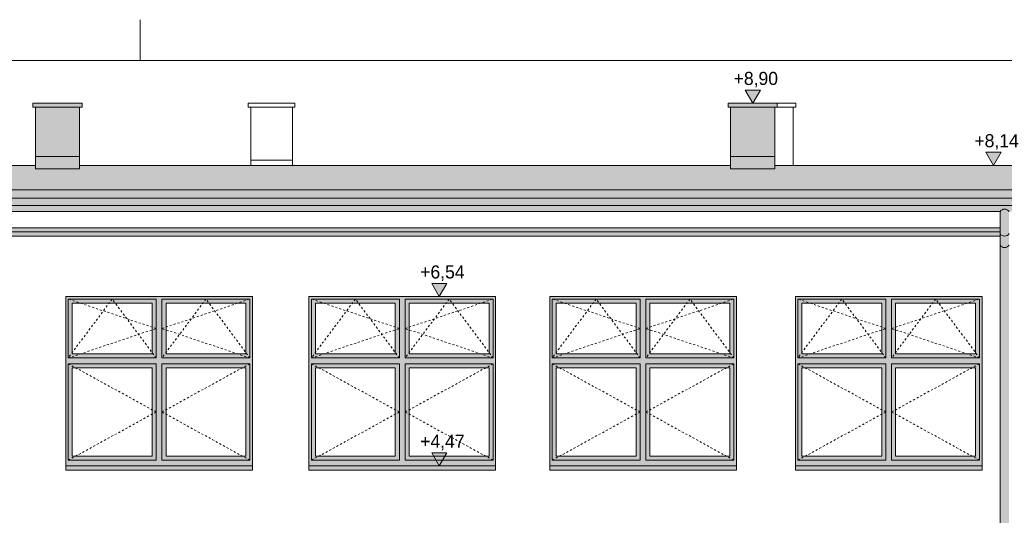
# Model space of a CAD drawing. Extents: x -366324 to -207045, y 68808 to 138616.
# Tile 164 of 170: x -228199 to -216175, y 130800 to 136858. Entities that reach past the tile are written whole.
import ezdxf

# ---------------------------------------------------------------- set-up
doc = ezdxf.new("R2010")
doc.units = 0
doc.header["$MEASUREMENT"] = 0
doc.linetypes.add('Hidden Line', pattern=[50, 25, -25])
for name, color, linetype, lineweight, true_color in [('ARCH dach_Nr_Pióra__22', 7, 'Continuous', 9, 0x7f7f7f), ('Arch kolorystyka_Nr_Pióra__2', 7, 'Continuous', 13, 0x7f7f7f), ('Arch kolorystyka_Nr_Pióra__61', 7, 'Continuous', 20, 0x4d4d4d), ('Arch kolorystyka_Nr_Pióra__81', 7, 'Continuous', 9, 0x5d5d5d), ('Arch rynny_Nr_Pióra__81', 7, 'Continuous', 9, 0x5d5d5d), ('Arch wykończenie_Nr_Pióra__22', 7, 'Continuous', 9, 0x7f7f7f), ('Arch ściany zewnętrzne_Nr_Pióra__22', 7, 'Continuous', 9, 0x7f7f7f)]:
    doc.layers.add(name, color=color, linetype=linetype, lineweight=lineweight, true_color=true_color)
for name, color, linetype, lineweight in [('Arch kolorystyka_Nr_Pióra__41', 7, 'Continuous', 15), ('Arch okna_Nr_Pióra__21', 7, 'Continuous', 9), ('Arch rynny_Nr_Pióra__21', 7, 'Continuous', 9), ('ARCH TABELA_Nr_Pióra__21', 7, 'Continuous', 9), ('Arch wykończenie_Nr_Pióra__21', 7, 'Continuous', 9), ('Arch wymiary_Nr_Pióra__21', 7, 'Continuous', 9), ('Arch ściany zewnętrzne_Nr_Pióra__21', 7, 'Continuous', 9), ('INWENT DACH_Nr_Pióra__21', 7, 'Continuous', 9)]:
    doc.layers.add(name, color=color, linetype=linetype, lineweight=lineweight)
doc.layers.add('Arch wymiary', color=7, linetype='Continuous')
doc.styles.add('GENERATED_STYLE_1', font='txt')

# ---------------------------------------------------------------- blocks, each defined once
blk = doc.blocks.new('Wymiary_246', base_point=(-219247, 135838))
at = {"layer": 'Arch wymiary_Nr_Pióra__21', "linetype": 'Continuous'}
blk.add_hatch(color=256, dxfattribs=at).paths.add_polyline_path([(-219247, 135838), (-219340, 135998), (-219154, 135998)], flags=0)
for p, q in [((-219247, 135838), (-219340, 135998)), ((-219340, 135998), (-219154, 135998)), ((-219154, 135998), (-219247, 135838)), ((-219247, 135838), (-219367, 135838)), ((-219247, 135838), (-219127, 135838))]:
    blk.add_line(p, q, dxfattribs=at)
at = {"layer": 'Arch wymiary_Nr_Pióra__21', "insert": (-219480, 136030), "char_height": 160, "attachment_point": 7, "style": 'GENERATED_STYLE_1'}
blk.add_mtext('{+8,90}', dxfattribs=at)
blk = doc.blocks.new('Wymiary_249', base_point=(-223075, 131403))
at = {"layer": 'Arch wymiary_Nr_Pióra__21', "linetype": 'Continuous'}
blk.add_hatch(color=256, dxfattribs=at).paths.add_polyline_path([(-223075, 131403), (-223167, 131563), (-222982, 131563)], flags=0)
for p, q in [((-223075, 131403), (-223167, 131563)), ((-223167, 131563), (-222982, 131563)), ((-222982, 131563), (-223075, 131403)), ((-223075, 131403), (-223195, 131403)), ((-223075, 131403), (-222955, 131403))]:
    blk.add_line(p, q, dxfattribs=at)
at = {"layer": 'Arch wymiary_Nr_Pióra__21', "insert": (-223308, 131595), "char_height": 160, "attachment_point": 7, "style": 'GENERATED_STYLE_1'}
blk.add_mtext('{+4,47}', dxfattribs=at)
blk = doc.blocks.new('Wymiary_250', base_point=(-223075, 133473))
at = {"layer": 'Arch wymiary_Nr_Pióra__21', "linetype": 'Continuous'}
blk.add_hatch(color=256, dxfattribs=at).paths.add_polyline_path([(-223075, 133473), (-223167, 133633), (-222982, 133633)], flags=0)
for p, q in [((-223075, 133473), (-223167, 133633)), ((-223167, 133633), (-222982, 133633)), ((-222982, 133633), (-223075, 133473)), ((-223075, 133473), (-223195, 133473)), ((-223075, 133473), (-222955, 133473))]:
    blk.add_line(p, q, dxfattribs=at)
at = {"layer": 'Arch wymiary_Nr_Pióra__21', "insert": (-223308, 133665), "char_height": 160, "attachment_point": 7, "style": 'GENERATED_STYLE_1'}
blk.add_mtext('{+6,54}', dxfattribs=at)
blk = doc.blocks.new('Wymiary_268', base_point=(-216307, 135077))
at = {"layer": 'Arch wymiary_Nr_Pióra__21', "linetype": 'Continuous'}
blk.add_hatch(color=256, dxfattribs=at).paths.add_polyline_path([(-216307, 135077), (-216400, 135237), (-216214, 135237)], flags=0)
for p, q in [((-216307, 135077), (-216400, 135237)), ((-216400, 135237), (-216214, 135237)), ((-216214, 135237), (-216307, 135077)), ((-216307, 135077), (-216427, 135077)), ((-216307, 135077), (-216187, 135077))]:
    blk.add_line(p, q, dxfattribs=at)
at = {"layer": 'Arch wymiary_Nr_Pióra__21', "insert": (-216540, 135269), "char_height": 160, "attachment_point": 7, "style": 'GENERATED_STYLE_1'}
blk.add_mtext('{+8,14}', dxfattribs=at)

msp = doc.modelspace()

# ---------------------------------------------------------------- hatches: boundary and pattern name
at = {"layer": 'Arch kolorystyka_Nr_Pióra__2', "linetype": 'Continuous'}
h = msp.add_hatch(color=256, dxfattribs=at)
h.paths.add_polyline_path([(-227636.9, 131403.4), (-225356.9, 131403.4), (-225356.9, 133473.4), (-227636.9, 133473.4)], flags=0)
h.paths.add_polyline_path([(-227556.9, 131523.4), (-226581.9, 131523.4), (-226581.9, 132603.4), (-227556.9, 132603.4)], flags=0)
h.paths.add_polyline_path([(-227556.9, 132773.4), (-226581.9, 132773.4), (-226581.9, 133393.4), (-227556.9, 133393.4)], flags=0)
h.paths.add_polyline_path([(-226411.9, 132773.4), (-225436.9, 132773.4), (-225436.9, 133393.4), (-226411.9, 133393.4)], flags=0)
h.paths.add_polyline_path([(-226411.9, 131523.4), (-225436.9, 131523.4), (-225436.9, 132603.4), (-226411.9, 132603.4)], flags=0)
h = msp.add_hatch(color=256, dxfattribs=at)
h.paths.add_polyline_path([(-224666.9, 131403.4), (-222386.9, 131403.4), (-222386.9, 133473.4), (-224666.9, 133473.4)], flags=0)
h.paths.add_polyline_path([(-224586.9, 131523.4), (-223611.9, 131523.4), (-223611.9, 132603.4), (-224586.9, 132603.4)], flags=0)
h.paths.add_polyline_path([(-224586.9, 132773.4), (-223611.9, 132773.4), (-223611.9, 133393.4), (-224586.9, 133393.4)], flags=0)
h.paths.add_polyline_path([(-223441.9, 132773.4), (-222466.9, 132773.4), (-222466.9, 133393.4), (-223441.9, 133393.4)], flags=0)
h.paths.add_polyline_path([(-223441.9, 131523.4), (-222466.9, 131523.4), (-222466.9, 132603.4), (-223441.9, 132603.4)], flags=0)
h = msp.add_hatch(color=256, dxfattribs=at)
h.paths.add_polyline_path([(-221726.9, 131403.4), (-219446.9, 131403.4), (-219446.9, 133473.4), (-221726.9, 133473.4)], flags=0)
h.paths.add_polyline_path([(-221646.9, 131523.4), (-220671.9, 131523.4), (-220671.9, 132603.4), (-221646.9, 132603.4)], flags=0)
h.paths.add_polyline_path([(-221646.9, 132773.4), (-220671.9, 132773.4), (-220671.9, 133393.4), (-221646.9, 133393.4)], flags=0)
h.paths.add_polyline_path([(-220501.9, 132773.4), (-219526.9, 132773.4), (-219526.9, 133393.4), (-220501.9, 133393.4)], flags=0)
h.paths.add_polyline_path([(-220501.9, 131523.4), (-219526.9, 131523.4), (-219526.9, 132603.4), (-220501.9, 132603.4)], flags=0)
h = msp.add_hatch(color=256, dxfattribs=at)
h.paths.add_polyline_path([(-218726.9, 131403.4), (-216446.9, 131403.4), (-216446.9, 133473.4), (-218726.9, 133473.4)], flags=0)
h.paths.add_polyline_path([(-218646.9, 131523.4), (-217671.9, 131523.4), (-217671.9, 132603.4), (-218646.9, 132603.4)], flags=0)
h.paths.add_polyline_path([(-218646.9, 132773.4), (-217671.9, 132773.4), (-217671.9, 133393.4), (-218646.9, 133393.4)], flags=0)
h.paths.add_polyline_path([(-217501.9, 132773.4), (-216526.9, 132773.4), (-216526.9, 133393.4), (-217501.9, 133393.4)], flags=0)
h.paths.add_polyline_path([(-217501.9, 131523.4), (-216526.9, 131523.4), (-216526.9, 132603.4), (-217501.9, 132603.4)], flags=0)
at = {"layer": 'Arch kolorystyka_Nr_Pióra__41', "linetype": 'Continuous'}
for points in [[(-228036.9, 135788.4), (-227436.9, 135788.4), (-227436.9, 135838.4), (-228036.9, 135838.4)], [(-218946.9, 135838.4), (-219546.9, 135838.4), (-219546.9, 135788.4), (-218946.9, 135788.4)], [(-227466.9, 135187.2), (-228006.9, 135187.2), (-228006.9, 135037.2), (-227466.9, 135037.2)], [(-218976.9, 135037.2), (-218976.9, 135187.2), (-219516.9, 135187.2), (-219516.9, 135037.2)], [(-236566.9, 134675.4), (-236566.9, 134588.6), (-210206.9, 134588.6), (-210206.9, 134675.4)], [(-236566.9, 134513.6), (-233996.9, 134513.6, -0.5454545), (-233886.9, 134513.6), (-216226.9, 134513.6, -0.5454545), (-216116.9, 134513.6), (-210206.9, 134513.6), (-210206.9, 134588.6), (-236566.9, 134588.6)], [(-216226.9, 134242.8, 0.5454545), (-216116.9, 134242.8), (-216116.9, 134513.6, 0.5454545), (-216226.9, 134513.6)], [(-233886.9, 134263.4), (-216226.9, 134263.4), (-216226.9, 134313.4), (-233886.9, 134313.4)], [(-216226.9, 134263.4), (-233886.9, 134263.4), (-233886.9, 134213.4), (-216226.9, 134213.4)], [(-216116.9, 134242.8, -0.5454545), (-216226.9, 134242.8), (-216226.9, 134102.8, 0.5454545), (-216116.9, 134102.8)], [(-216116.9, 126918.4), (-216116.9, 134102.8, -0.5454545), (-216226.9, 134102.8), (-216226.9, 126918.4)], [(-225356.9, 131403.4), (-227636.9, 131403.4), (-227636.9, 131353.4), (-225356.9, 131353.4)], [(-222386.9, 131353.4), (-222386.9, 131403.4), (-224666.9, 131403.4), (-224666.9, 131353.4)], [(-219446.9, 131403.4), (-221726.9, 131403.4), (-221726.9, 131353.4), (-219446.9, 131353.4)], [(-216446.9, 131403.4), (-218726.9, 131403.4), (-218726.9, 131353.4), (-216446.9, 131353.4)]]:
    msp.add_hatch(color=256, dxfattribs=at).paths.add_polyline_path(points, flags=0)
at = {"layer": 'Arch kolorystyka_Nr_Pióra__61', "linetype": 'Continuous'}
for points in [[(-232321.9, 134779.6), (-210206.9, 134779.6), (-210206.9, 135077.2), (-213096.9, 135077.2), (-213096.9, 134997.2), (-213636.9, 134997.2), (-213636.9, 135077.2), (-218976.9, 135077.2), (-218976.9, 135037.2), (-219516.9, 135037.2), (-219516.9, 135077.2), (-227466.9, 135077.2), (-227466.9, 135037.2), (-228006.9, 135037.2), (-228006.9, 135077.2), (-230376.9, 135077.2), (-230376.9, 135037.2), (-230916.9, 135037.2), (-230916.9, 135077.2), (-232321.9, 135077.2)], [(-232821.9, 134779.6), (-236566.9, 134779.6), (-236566.9, 134675.4), (-210206.9, 134675.4), (-210206.9, 134779.6), (-232321.9, 134779.6), (-232321.9, 134729.6), (-232821.9, 134729.6)]]:
    msp.add_hatch(color=256, dxfattribs=at).paths.add_polyline_path(points, flags=0)
at = {"layer": 'Arch kolorystyka_Nr_Pióra__81', "linetype": 'Continuous'}
for points in [[(-227466.9, 135788.4), (-228006.9, 135788.4), (-228006.9, 135187.2), (-227466.9, 135187.2)], [(-218976.9, 135788.4), (-219516.9, 135788.4), (-219516.9, 135187.2), (-218976.9, 135187.2)]]:
    msp.add_hatch(color=256, dxfattribs=at).paths.add_polyline_path(points, flags=0)

# ---------------------------------------------------------------- linework, layer by layer
at = {"layer": 'ARCH dach_Nr_Pióra__22', "linetype": 'Continuous'}
msp.add_line((-210206.9, 134779.6), (-232321.9, 134779.6), dxfattribs=at)
at = {"layer": 'Arch okna_Nr_Pióra__21', "linetype": 'Continuous'}
for p, q in [((-227606.9, 133443.4), (-226531.9, 133443.4)), ((-227606.9, 133443.4), (-227606.9, 132723.4)), ((-227556.9, 133393.4), (-226581.9, 133393.4)), ((-227556.9, 133393.4), (-227556.9, 132773.4)), ((-226581.9, 133393.4), (-226581.9, 132773.4)), ((-226531.9, 133443.4), (-226531.9, 132723.4)), ((-226461.9, 133443.4), (-226461.9, 132723.4)), ((-226461.9, 133443.4), (-225386.9, 133443.4)), ((-226411.9, 133393.4), (-225436.9, 133393.4)), ((-226411.9, 133393.4), (-226411.9, 132773.4)), ((-225436.9, 133393.4), (-225436.9, 132773.4)), ((-225386.9, 133443.4), (-225386.9, 132723.4)), ((-224636.9, 133443.4), (-223561.9, 133443.4)), ((-224636.9, 133443.4), (-224636.9, 132723.4)), ((-224586.9, 133393.4), (-223611.9, 133393.4)), ((-224586.9, 133393.4), (-224586.9, 132773.4)), ((-223611.9, 133393.4), (-223611.9, 132773.4)), ((-223561.9, 133443.4), (-223561.9, 132723.4)), ((-223491.9, 133443.4), (-223491.9, 132723.4)), ((-223491.9, 133443.4), (-222416.9, 133443.4)), ((-223441.9, 133393.4), (-222466.9, 133393.4)), ((-223441.9, 133393.4), (-223441.9, 132773.4)), ((-222466.9, 133393.4), (-222466.9, 132773.4)), ((-222416.9, 133443.4), (-222416.9, 132723.4)), ((-221696.9, 133443.4), (-220621.9, 133443.4)), ((-221696.9, 133443.4), (-221696.9, 132723.4)), ((-221646.9, 133393.4), (-220671.9, 133393.4)), ((-221646.9, 133393.4), (-221646.9, 132773.4)), ((-220671.9, 133393.4), (-220671.9, 132773.4)), ((-220621.9, 133443.4), (-220621.9, 132723.4)), ((-220551.9, 133443.4), (-220551.9, 132723.4)), ((-220551.9, 133443.4), (-219476.9, 133443.4)), ((-220501.9, 133393.4), (-219526.9, 133393.4)), ((-220501.9, 133393.4), (-220501.9, 132773.4)), ((-219526.9, 133393.4), (-219526.9, 132773.4)), ((-219476.9, 133443.4), (-219476.9, 132723.4)), ((-218696.9, 133443.4), (-217621.9, 133443.4)), ((-218696.9, 133443.4), (-218696.9, 132723.4)), ((-218646.9, 133393.4), (-217671.9, 133393.4)), ((-218646.9, 133393.4), (-218646.9, 132773.4)), ((-217671.9, 133393.4), (-217671.9, 132773.4)), ((-217621.9, 133443.4), (-217621.9, 132723.4)), ((-217551.9, 133443.4), (-217551.9, 132723.4)), ((-217551.9, 133443.4), (-216476.9, 133443.4)), ((-217501.9, 133393.4), (-216526.9, 133393.4)), ((-217501.9, 133393.4), (-217501.9, 132773.4)), ((-216526.9, 133393.4), (-216526.9, 132773.4)), ((-216476.9, 133443.4), (-216476.9, 132723.4)), ((-227556.9, 132773.4), (-226581.9, 132773.4)), ((-226411.9, 132773.4), (-225436.9, 132773.4)), ((-224586.9, 132773.4), (-223611.9, 132773.4)), ((-223441.9, 132773.4), (-222466.9, 132773.4)), ((-221646.9, 132773.4), (-220671.9, 132773.4)), ((-220501.9, 132773.4), (-219526.9, 132773.4)), ((-218646.9, 132773.4), (-217671.9, 132773.4)), ((-217501.9, 132773.4), (-216526.9, 132773.4)), ((-227606.9, 132723.4), (-226531.9, 132723.4)), ((-227606.9, 132653.4), (-226531.9, 132653.4)), ((-227606.9, 132653.4), (-227606.9, 131473.4)), ((-226531.9, 132653.4), (-226531.9, 131473.4)), ((-226461.9, 132723.4), (-225386.9, 132723.4)), ((-226461.9, 132653.4), (-226461.9, 131473.4)), ((-226461.9, 132653.4), (-225386.9, 132653.4)), ((-225386.9, 132653.4), (-225386.9, 131473.4)), ((-224636.9, 132723.4), (-223561.9, 132723.4)), ((-224636.9, 132653.4), (-223561.9, 132653.4)), ((-224636.9, 132653.4), (-224636.9, 131473.4)), ((-223561.9, 132653.4), (-223561.9, 131473.4)), ((-223491.9, 132723.4), (-222416.9, 132723.4)), ((-223491.9, 132653.4), (-223491.9, 131473.4)), ((-223491.9, 132653.4), (-222416.9, 132653.4)), ((-222416.9, 132653.4), (-222416.9, 131473.4)), ((-221696.9, 132723.4), (-220621.9, 132723.4)), ((-221696.9, 132653.4), (-220621.9, 132653.4)), ((-221696.9, 132653.4), (-221696.9, 131473.4)), ((-220621.9, 132653.4), (-220621.9, 131473.4)), ((-220551.9, 132723.4), (-219476.9, 132723.4)), ((-220551.9, 132653.4), (-220551.9, 131473.4)), ((-220551.9, 132653.4), (-219476.9, 132653.4)), ((-219476.9, 132653.4), (-219476.9, 131473.4)), ((-218696.9, 132723.4), (-217621.9, 132723.4)), ((-218696.9, 132653.4), (-217621.9, 132653.4)), ((-218696.9, 132653.4), (-218696.9, 131473.4)), ((-217621.9, 132653.4), (-217621.9, 131473.4)), ((-217551.9, 132723.4), (-216476.9, 132723.4)), ((-217551.9, 132653.4), (-217551.9, 131473.4)), ((-217551.9, 132653.4), (-216476.9, 132653.4)), ((-216476.9, 132653.4), (-216476.9, 131473.4)), ((-227556.9, 132603.4), (-226581.9, 132603.4)), ((-227556.9, 132603.4), (-227556.9, 131523.4)), ((-226581.9, 132603.4), (-226581.9, 131523.4)), ((-226411.9, 132603.4), (-225436.9, 132603.4)), ((-226411.9, 132603.4), (-226411.9, 131523.4)), ((-225436.9, 132603.4), (-225436.9, 131523.4)), ((-224586.9, 132603.4), (-223611.9, 132603.4)), ((-224586.9, 132603.4), (-224586.9, 131523.4)), ((-223611.9, 132603.4), (-223611.9, 131523.4)), ((-223441.9, 132603.4), (-222466.9, 132603.4)), ((-223441.9, 132603.4), (-223441.9, 131523.4)), ((-222466.9, 132603.4), (-222466.9, 131523.4)), ((-221646.9, 132603.4), (-220671.9, 132603.4)), ((-221646.9, 132603.4), (-221646.9, 131523.4)), ((-220671.9, 132603.4), (-220671.9, 131523.4)), ((-220501.9, 132603.4), (-219526.9, 132603.4)), ((-220501.9, 132603.4), (-220501.9, 131523.4)), ((-219526.9, 132603.4), (-219526.9, 131523.4)), ((-218646.9, 132603.4), (-217671.9, 132603.4)), ((-218646.9, 132603.4), (-218646.9, 131523.4)), ((-217671.9, 132603.4), (-217671.9, 131523.4)), ((-217501.9, 132603.4), (-216526.9, 132603.4)), ((-217501.9, 132603.4), (-217501.9, 131523.4)), ((-216526.9, 132603.4), (-216526.9, 131523.4)), ((-227606.9, 131473.4), (-226531.9, 131473.4)), ((-227556.9, 131523.4), (-226581.9, 131523.4)), ((-226461.9, 131473.4), (-225386.9, 131473.4)), ((-226411.9, 131523.4), (-225436.9, 131523.4)), ((-224636.9, 131473.4), (-223561.9, 131473.4)), ((-224586.9, 131523.4), (-223611.9, 131523.4)), ((-223491.9, 131473.4), (-222416.9, 131473.4)), ((-223441.9, 131523.4), (-222466.9, 131523.4)), ((-221696.9, 131473.4), (-220621.9, 131473.4)), ((-221646.9, 131523.4), (-220671.9, 131523.4)), ((-220551.9, 131473.4), (-219476.9, 131473.4)), ((-220501.9, 131523.4), (-219526.9, 131523.4)), ((-218696.9, 131473.4), (-217621.9, 131473.4)), ((-218646.9, 131523.4), (-217671.9, 131523.4)), ((-217551.9, 131473.4), (-216476.9, 131473.4)), ((-217501.9, 131523.4), (-216526.9, 131523.4))]:
    msp.add_line(p, q, dxfattribs=at)
at = {"layer": 'Arch okna_Nr_Pióra__21', "linetype": 'Hidden Line'}
for p, q in [((-227069.4, 133443.4), (-227606.9, 132723.4)), ((-226531.9, 133083.4), (-227606.9, 133443.4)), ((-226531.9, 132723.4), (-227069.4, 133443.4)), ((-225924.4, 133443.4), (-226461.9, 132723.4)), ((-226461.9, 133083.4), (-225386.9, 133443.4)), ((-225386.9, 132723.4), (-225924.4, 133443.4)), ((-224099.4, 133443.4), (-224636.9, 132723.4)), ((-223561.9, 133083.4), (-224636.9, 133443.4)), ((-223561.9, 132723.4), (-224099.4, 133443.4)), ((-222954.4, 133443.4), (-223491.9, 132723.4)), ((-223491.9, 133083.4), (-222416.9, 133443.4)), ((-222416.9, 132723.4), (-222954.4, 133443.4)), ((-221159.4, 133443.4), (-221696.9, 132723.4)), ((-220621.9, 133083.4), (-221696.9, 133443.4)), ((-220621.9, 132723.4), (-221159.4, 133443.4)), ((-220014.4, 133443.4), (-220551.9, 132723.4)), ((-220551.9, 133083.4), (-219476.9, 133443.4)), ((-219476.9, 132723.4), (-220014.4, 133443.4)), ((-218159.4, 133443.4), (-218696.9, 132723.4)), ((-217621.9, 133083.4), (-218696.9, 133443.4)), ((-217621.9, 132723.4), (-218159.4, 133443.4)), ((-217014.4, 133443.4), (-217551.9, 132723.4)), ((-217551.9, 133083.4), (-216476.9, 133443.4)), ((-216476.9, 132723.4), (-217014.4, 133443.4)), ((-227606.9, 132723.4), (-226531.9, 133083.4)), ((-225386.9, 132723.4), (-226461.9, 133083.4)), ((-224636.9, 132723.4), (-223561.9, 133083.4)), ((-222416.9, 132723.4), (-223491.9, 133083.4)), ((-221696.9, 132723.4), (-220621.9, 133083.4)), ((-219476.9, 132723.4), (-220551.9, 133083.4)), ((-218696.9, 132723.4), (-217621.9, 133083.4)), ((-216476.9, 132723.4), (-217551.9, 133083.4)), ((-226531.9, 132063.4), (-227606.9, 132653.4)), ((-226461.9, 132063.4), (-225386.9, 132653.4)), ((-223561.9, 132063.4), (-224636.9, 132653.4)), ((-223491.9, 132063.4), (-222416.9, 132653.4)), ((-220621.9, 132063.4), (-221696.9, 132653.4)), ((-220551.9, 132063.4), (-219476.9, 132653.4)), ((-217621.9, 132063.4), (-218696.9, 132653.4)), ((-217551.9, 132063.4), (-216476.9, 132653.4)), ((-227606.9, 131473.4), (-226531.9, 132063.4)), ((-225386.9, 131473.4), (-226461.9, 132063.4)), ((-224636.9, 131473.4), (-223561.9, 132063.4)), ((-222416.9, 131473.4), (-223491.9, 132063.4)), ((-221696.9, 131473.4), (-220621.9, 132063.4)), ((-219476.9, 131473.4), (-220551.9, 132063.4)), ((-218696.9, 131473.4), (-217621.9, 132063.4)), ((-216476.9, 131473.4), (-217551.9, 132063.4))]:
    msp.add_line(p, q, dxfattribs=at)
at = {"layer": 'Arch rynny_Nr_Pióra__21', "linetype": 'Continuous'}
for p, q in [((-216226.9, 134513.6), (-233886.9, 134513.6)), ((-216226.9, 134513.6), (-216226.9, 134313.4)), ((-216226.9, 134213.4), (-216226.9, 126918.4))]:
    msp.add_line(p, q, dxfattribs=at)
at = {"layer": 'Arch rynny_Nr_Pióra__81', "linetype": 'Continuous'}
for p, q in [((-210206.9, 134588.6), (-236566.9, 134588.6)), ((-216226.9, 134313.4), (-216226.9, 134213.4)), ((-216226.9, 134263.4), (-233886.9, 134263.4))]:
    msp.add_line(p, q, dxfattribs=at)
for centre, start, end in [((-216171.9, 134478.2), 32.77908, 147.22092), ((-216171.9, 134278.2), 212.77908, 327.22092), ((-216171.9, 134138.2), 212.77908, 327.22092)]:
    msp.add_arc(centre, 65.4, start, end, dxfattribs=at)
at = {"layer": 'ARCH TABELA_Nr_Pióra__21', "linetype": 'Continuous'}
for p, q in [((-226726.9, 136358.4), (-226726.9, 136858.4)), ((-226726.9, 136358.4), (-226726.9, 136858.4)), ((-249976.9, 136358.4), (-209226.9, 136358.4))]:
    msp.add_line(p, q, dxfattribs=at)
at = {"layer": 'Arch wykończenie_Nr_Pióra__21', "linetype": 'Continuous'}
for p, q in [((-228036.9, 135838.4), (-228036.9, 135788.4)), ((-228036.9, 135838.4), (-227436.9, 135838.4)), ((-228036.9, 135788.4), (-227436.9, 135788.4)), ((-227436.9, 135838.4), (-227436.9, 135788.4)), ((-219546.9, 135838.4), (-219546.9, 135788.4)), ((-219546.9, 135838.4), (-218946.9, 135838.4)), ((-219546.9, 135788.4), (-218946.9, 135788.4)), ((-218946.9, 135838.4), (-218946.9, 135788.4)), ((-228006.9, 135187.2), (-227466.9, 135187.2)), ((-219516.9, 135187.2), (-218976.9, 135187.2)), ((-228006.9, 135037.2), (-227466.9, 135037.2)), ((-219516.9, 135037.2), (-218976.9, 135037.2))]:
    msp.add_line(p, q, dxfattribs=at)
at = {"layer": 'Arch wykończenie_Nr_Pióra__22', "linetype": 'Continuous'}
for p, q in [((-225406.9, 135838.4), (-225406.9, 135788.4)), ((-225406.9, 135838.4), (-224836.9, 135838.4)), ((-225406.9, 135788.4), (-224836.9, 135788.4)), ((-224836.9, 135838.4), (-224836.9, 135788.4)), ((-218946.9, 135838.4), (-218721.9, 135838.4)), ((-218946.9, 135788.4), (-218721.9, 135788.4)), ((-218721.9, 135838.4), (-218721.9, 135788.4))]:
    msp.add_line(p, q, dxfattribs=at)
at = {"layer": 'Arch ściany zewnętrzne_Nr_Pióra__21', "linetype": 'Continuous'}
for p, q in [((-228006.9, 135037.2), (-228006.9, 135788.4)), ((-227466.9, 135037.2), (-227466.9, 135788.4)), ((-219516.9, 135037.2), (-219516.9, 135788.4)), ((-218976.9, 135037.2), (-218976.9, 135788.4)), ((-210206.9, 134675.4), (-236566.9, 134675.4)), ((-216226.9, 134313.4), (-233886.9, 134313.4)), ((-216226.9, 134213.4), (-233886.9, 134213.4)), ((-227636.9, 133473.4), (-225356.9, 133473.4)), ((-227636.9, 133473.4), (-227636.9, 131353.4)), ((-225356.9, 133473.4), (-225356.9, 131353.4)), ((-224666.9, 133473.4), (-222386.9, 133473.4)), ((-224666.9, 133473.4), (-224666.9, 131353.4)), ((-222386.9, 133473.4), (-222386.9, 131353.4)), ((-221726.9, 133473.4), (-219446.9, 133473.4)), ((-221726.9, 133473.4), (-221726.9, 131353.4)), ((-219446.9, 133473.4), (-219446.9, 131353.4)), ((-218726.9, 133473.4), (-216446.9, 133473.4)), ((-218726.9, 133473.4), (-218726.9, 131353.4)), ((-216446.9, 133473.4), (-216446.9, 131353.4)), ((-227636.9, 131403.4), (-225356.9, 131403.4)), ((-227636.9, 131353.4), (-225356.9, 131353.4)), ((-224666.9, 131403.4), (-222386.9, 131403.4)), ((-224666.9, 131353.4), (-222386.9, 131353.4)), ((-221726.9, 131403.4), (-219446.9, 131403.4)), ((-221726.9, 131353.4), (-219446.9, 131353.4)), ((-218726.9, 131403.4), (-216446.9, 131403.4)), ((-218726.9, 131353.4), (-216446.9, 131353.4))]:
    msp.add_line(p, q, dxfattribs=at)
at = {"layer": 'Arch ściany zewnętrzne_Nr_Pióra__22', "linetype": 'Continuous'}
for p, q in [((-225376.9, 135077.2), (-225376.9, 135788.4)), ((-224866.9, 135788.4), (-224866.9, 135077.2)), ((-218751.9, 135077.2), (-218751.9, 135788.4)), ((-224866.9, 135142.6), (-225376.9, 135142.6))]:
    msp.add_line(p, q, dxfattribs=at)
at = {"layer": 'INWENT DACH_Nr_Pióra__21', "linetype": 'Continuous'}
for p, q in [((-228006.9, 135077.2), (-230376.9, 135077.2)), ((-219516.9, 135077.2), (-227466.9, 135077.2)), ((-213636.9, 135077.2), (-218976.9, 135077.2))]:
    msp.add_line(p, q, dxfattribs=at)

# ---------------------------------------------------------------- block references
at = {"layer": 'Arch wymiary', "linetype": 'Continuous'}
for name, p in [('Wymiary_246', (-219246.9, 135838.4)), ('Wymiary_268', (-216306.9, 135077.2)), ('Wymiary_250', (-223074.6, 133473.4)), ('Wymiary_249', (-223074.6, 131403.4))]:
    msp.add_blockref(name, p, dxfattribs=at)

doc.saveas('drawing.dxf')
